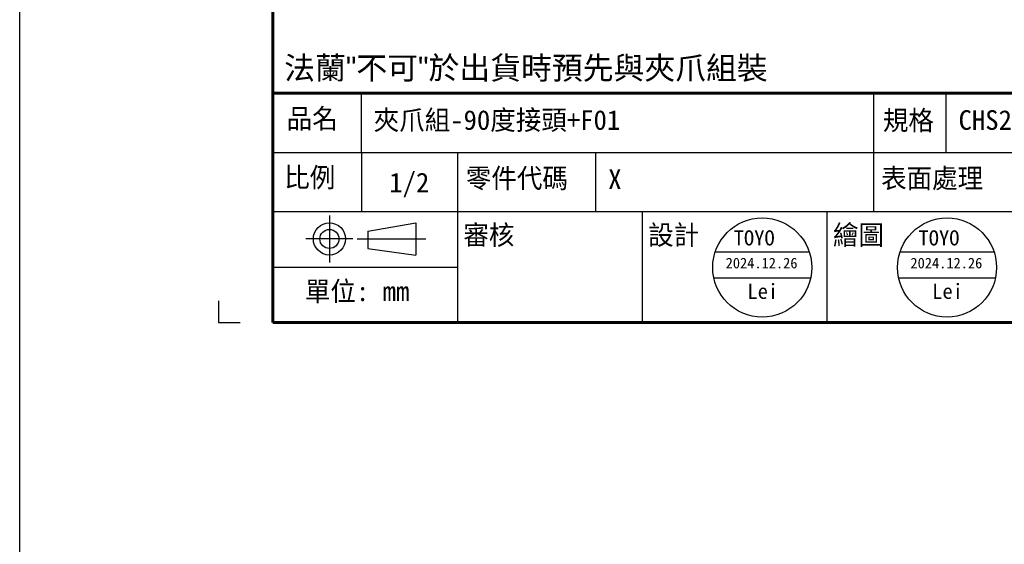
# Model space of a CAD drawing. Header units: millimetres. Extents: x 399 to 6076, y -1991 to 1602.
# Tile 127 of 256: x 4455 to 4716, y -597 to -458. Entities that reach past the tile are written whole.
import ezdxf
from ezdxf.enums import TextEntityAlignment as Align

# ---------------------------------------------------------------- set-up
doc = ezdxf.new("R2010")
doc.units = ezdxf.units.MM
doc.linetypes.add('SLD-實線', pattern=[0])
doc.layers.add('AM_0', color=7, linetype='Continuous', lineweight=50)
doc.layers.add('BORDER', color=7, linetype='Continuous')
doc.layers.add('圖框', color=7, linetype='SLD-實線')
doc.styles.get("Standard").update_dxf_attribs({"font": 'arial.ttf'})
doc.styles.add('標題欄', font='txt')

# ---------------------------------------------------------------- blocks, each defined once
blk = doc.blocks.new('A4橫')
at = {"color": 123}
blk.add_lwpolyline([(4724.32, 1173.75), (4724.32, 1170.89), (4727.18, 1170.89)], dxfattribs=at)
at = {"layer": 'BORDER', "color": 123, "linetype": 'Continuous', "lineweight": 60, "ltscale": 25.4}
for p, q in [((4731.53, 1453.75), (4731.53, 1170.89)), ((4731.53, 1201.3), (4917.11, 1201.3)), ((4731.53, 1170.89), (4924.32, 1170.89))]:
    blk.add_line(p, q, dxfattribs=at)
at = {"layer": 'BORDER', "color": 60, "linetype": 'Continuous', "ltscale": 25.4}
for p, q in [((4743.27, 1193.45), (4743.27, 1201.3)), ((4811.29, 1193.45), (4811.29, 1201.3)), ((4820.89, 1193.45), (4820.89, 1201.3)), ((4731.53, 1193.45), (4917.11, 1193.45)), ((4743.27, 1193.45), (4743.27, 1185.61)), ((4756.06, 1185.61), (4756.06, 1193.45)), ((4774.39, 1185.61), (4774.39, 1193.45)), ((4811.29, 1185.61), (4811.29, 1193.45)), ((4731.53, 1185.61), (4917.11, 1185.61)), ((4756.06, 1170.89), (4756.06, 1185.61)), ((4780.58, 1170.89), (4780.58, 1185.61)), ((4805.1, 1170.89), (4805.1, 1185.61)), ((4731.53, 1178.25), (4756.06, 1178.25)), ((4731.53, 1170.89), (4917.11, 1170.89))]:
    blk.add_line(p, q, dxfattribs=at)
at = {"layer": 'BORDER', "color": 4, "linetype": 'Continuous', "ltscale": 25.4}
for p, q in [((4739.03, 1185.08), (4739.03, 1178.86)), ((4742.14, 1181.97), (4735.92, 1181.97)), ((4742.71, 1181.97), (4751.83, 1181.97))]:
    blk.add_line(p, q, dxfattribs=at)
at = {"layer": 'BORDER', "color": 7, "linetype": 'Continuous', "ltscale": 25.4}
for p, q in [((4744.15, 1183.02), (4750.49, 1184.09)), ((4750.49, 1184.09), (4750.49, 1179.84)), ((4744.15, 1183.02), (4744.15, 1180.71)), ((4744.15, 1180.71), (4750.49, 1179.84))]:
    blk.add_line(p, q, dxfattribs=at)
for radius in [2.13, 1.26]:
    blk.add_circle((4739.03, 1181.97), radius, dxfattribs=at)
at = {"layer": '圖框', "style": '標題欄'}
for s, p in [('品名', (4733.36, 1199.24)), ('規格', (4812.49, 1199)), ('比例', (4733.04, 1191.44)), ('零件代碼', (4757.14, 1191.33)), ('表面處理', (4812.25, 1191.33)), ('審核', (4756.81, 1183.81)), ('設計', (4781.34, 1183.81)), ('繪圖', (4805.86, 1183.81)), ('單位: mm', (4735.78, 1176.34))]:
    blk.add_text(s, height=2.605, dxfattribs=at).set_placement(p, align=Align.TOP_LEFT)

msp = doc.modelspace()

# ---------------------------------------------------------------- linework, layer by layer
at = {"color": 1}
for p, q in [((4639.273, -519.821), (4664.186, -519.821)), ((4688.32, -519.821), (4713.234, -519.821)), ((4638.876, -526.78), (4664.582, -526.78)), ((4687.924, -526.78), (4713.63, -526.78))]:
    msp.add_line(p, q, dxfattribs=at)
at = {"color": 4}
msp.add_lwpolyline([(4454.625, 785.255), (4974.625, 785.255), (4974.625, -1990.745), (4454.625, -1990.745)], close=True, dxfattribs=at)
at = {"color": 1}
for centre in [(4651.729, -524.021), (4700.777, -524.021)]:
    msp.add_circle(centre, 13.146, dxfattribs=at)

# ---------------------------------------------------------------- block references
at = {"xscale": 2, "yscale": 2, "zscale": 2}
msp.add_blockref('A4橫', (-4941.232, -2880.386), dxfattribs=at)

# ---------------------------------------------------------------- texts
at = {"layer": 'AM_0', "insert": (4524.835, -474.783), "char_height": 6, "attachment_point": 7}
msp.add_mtext_dynamic_manual_height_columns('{\\fPMingLiU|b0|i0|c136|p18;法蘭"不可"於出貨時預先與夾爪組裝}', width=218.23164, gutter_width=1, heights=[0], dxfattribs=at)
at = {"layer": '圖框', "color": 1, "style": '標題欄'}
for s, height, p in [('夾爪組-90度接頭+F01', 5.21053, (4548.581, -482.296)), ('CHS2C-S20-WW-F01', 5.21053, (4703.825, -482.296)), ('X', 5.211, (4610.83, -497.991)), ('TOYO', 4.0049, (4644.136, -514.159)), ('TOYO', 4.0049, (4693.184, -514.159))]:
    msp.add_text(s, height=height, dxfattribs=at).set_placement(p, align=Align.TOP_LEFT)
at = {"layer": '圖框', "style": '標題欄'}
msp.add_text('1/2', height=5.2105, dxfattribs=at).set_placement((4552.71, -498.882), align=Align.TOP_LEFT)
at = {"layer": '圖框', "color": 1, "style": '標題欄'}
for s, height, p in [('2024.12.26', 2.8034, (4651.548, -522.837)), ('2024.12.26', 2.8034, (4700.595, -522.837)), ('Lei', 4.0049, (4651.864, -530.325)), ('Lei', 4.0049, (4700.912, -530.325))]:
    msp.add_text(s, height=height, dxfattribs=at).set_placement(p, align=Align.MIDDLE_CENTER)

doc.saveas('drawing.dxf')
